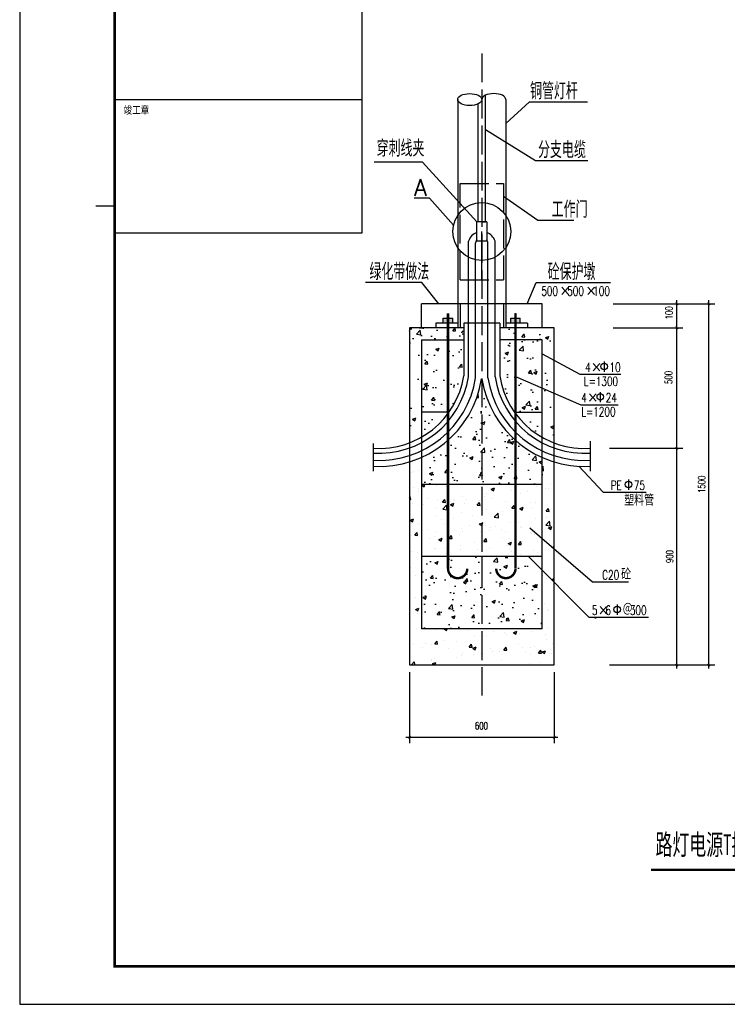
# Model space of a CAD drawing. Extents: x -345179 to -55199, y 109828 to 309166.
# Tile 12 of 30: x -230670 to -212067, y 260969 to 286877. Entities that reach past the tile are written whole.
import ezdxf
from ezdxf.enums import TextEntityAlignment as Align

# ---------------------------------------------------------------- set-up
doc = ezdxf.new("R2010")
doc.units = 0
doc.header["$LTSCALE"] = 1000
doc.header["$MEASUREMENT"] = 0
doc.linetypes.add('ACAD_ISO02W100', pattern=[15, 12, -3])
doc.linetypes.add('DASH', pattern=[0.35, 0.25, -0.1])
doc.layers.get('0').update_dxf_attribs({"color": 252})
doc.layers.get('Defpoints').update_dxf_attribs({"color": 252})
for name, color, linetype in [('00-Palm-填充', 252, 'Continuous'), ('pp-com', 7, 'Continuous'), ('TEL_DIM', 3, 'Continuous'), ('TEL_TEXT', 7, 'Continuous'), ('图框', 103, 'Continuous'), ('路灯', 7, 'Continuous')]:
    doc.layers.add(name, color=color, linetype=linetype)
doc.styles.add('_TCH_DIM', font='SIMPLEX', dxfattribs={"bigfont": 'GBCBIG'})
doc.styles.add('_TEL_DIM', font='SIMPLEX.shx', dxfattribs={"width": 0.6, "height": 3.5, "bigfont": 'HZTXT.shx'})
doc.styles.add('DIM_FONT', font='SIMPLEX', dxfattribs={"width": 0.7, "bigfont": 'GBCBIG'})
doc.styles.add('图框', font='txt', dxfattribs={"width": 0.8})
doc.dimstyles.new('DIMN10', dxfattribs={"dimscale": 0.1, "dimtxt": 300, "dimasz": 100, "dimexe": 250, "dimexo": 300, "dimgap": 150, "dimtad": 1, "dimdec": 0, "dimzin": 0, "dimdsep": 46, "dimtxsty": 'DIM_FONT', "dimblk": 'ARCHTICK', "dimcen": 0.09, "dimdle": 150, "dimclrt": 7, "dimazin": 2, "dimtfac": 1, "dimtdec": 0, "dimtix": 1, "dimtmove": 2, "dimatfit": 3, "dimldrblk": 'ARCHTICK', "dimfxl": 1, "dimtolj": 1, "dimtzin": 0, "dimarcsym": 0})
pattern_1 = [(50, (386470.08, 150720.15), (143.45204, -12.55043), [15, -165]), (355, (386470.08, 150720.15), (-27.75027, 150.43843), [12, -132]), (100.4514, (386482.04, 150719.11), (115.7019, 137.8879), [12.74804, -140.2284]), (46.1842, (386470.08, 150760.15), (213.4482, -33.1038), [22.5, -247.5]), (96.6356, (386487.87, 150757.4), (186.9325, 194.8236), [19.122, -210.3426]), (351.1842, (386470.08, 150760.15), (186.9324, 194.8237), [18, -198]), (21, (386490.08, 150750.15), (119.3814, -80.52378), [15, -165]), (326, (386490.08, 150750.15), (48.66307, 145.03), [12, -132]), (71.4514, (386500.03, 150743.44), (168.04453, 64.5061), [12.74804, -140.2284]), (37.5, (386470.08, 150720.155), (2.43197, 66.57877), [0, -130.4, 0, -134, 0, -132.5]), (7.5, (386470.08, 150720.155), (52.61391, 78.88234), [0, -76.4, 0, -127.4, 0, -50.5]), (327.5, (386425.48, 150720.155), (106.76449, -4.510974), [0, -50, 0, -156, 0, -207]), (317.5, (386405.48, 150720.155), (116.63723, 20.021), [0, -65, 0, -103.6, 0, -147])]

# ---------------------------------------------------------------- blocks, each defined once
blk = doc.blocks.new('_ArchTick')
at = {"color": 0, "linetype": 'ByBlock', "const_width": 0.4}
blk.add_lwpolyline([(-0.5, -0.5), (0.5, 0.5)], dxfattribs=at)
blk = doc.blocks.new('*D24')
at = {"layer": 'Defpoints', "color": 0, "ltscale": 10, "transparency": 16777216}
for p in [(419931.9, 174181.7), (420226.2, 174181.7), (419931.9, 173681.7)]:
    blk.add_point(p, dxfattribs=at)
at = {"layer": 'TEL_DIM', "color": 0, "lineweight": -2, "ltscale": 10, "transparency": 16777216}
for p, q in [((419961.9, 174181.7), (420251.2, 174181.7)), ((420226.2, 173666.7), (420226.2, 174196.7)), ((419961.9, 173681.7), (420251.2, 173681.7))]:
    blk.add_line(p, q, dxfattribs=at)
at = {"layer": 'TEL_DIM', "color": 0, "lineweight": -2, "ltscale": 10, "transparency": 16777216, "xscale": 10, "yscale": 10, "zscale": 10}
for p, rotation in [((420226.2, 174181.7), 90), ((420226.2, 173681.7), 270)]:
    blk.add_blockref('_ArchTick', p, dxfattribs=dict(at, rotation=rotation))
at = {"layer": 'TEL_DIM', "color": 7, "ltscale": 10, "transparency": 16777216, "insert": (420191.6, 173975.5), "char_height": 30, "attachment_point": 5, "rotation": 90, "style": 'DIM_FONT'}
blk.add_mtext('\\A1;500', dxfattribs=at)
blk = doc.blocks.new('*D25')
at = {"layer": 'Defpoints', "color": 0, "ltscale": 10, "transparency": 16777216}
for p in [(419931.7, 174281.7), (420226.2, 174281.7), (419931.7, 174181.7)]:
    blk.add_point(p, dxfattribs=at)
at = {"layer": 'TEL_DIM', "color": 0, "lineweight": -2, "ltscale": 10, "transparency": 16777216}
for p, q in [((420226.2, 174166.7), (420226.2, 174296.7)), ((419961.7, 174281.7), (420251.2, 174281.7)), ((419961.7, 174181.7), (420251.2, 174181.7))]:
    blk.add_line(p, q, dxfattribs=at)
at = {"layer": 'TEL_DIM', "color": 0, "lineweight": -2, "ltscale": 10, "transparency": 16777216, "xscale": 10, "yscale": 10, "zscale": 10}
for p, rotation in [((420226.2, 174281.7), 90), ((420226.2, 174181.7), 270)]:
    blk.add_blockref('_ArchTick', p, dxfattribs=dict(at, rotation=rotation))
at = {"layer": 'TEL_DIM', "color": 7, "ltscale": 10, "transparency": 16777216, "insert": (420193.3, 174244), "char_height": 30, "attachment_point": 5, "rotation": 90, "style": 'DIM_FONT'}
blk.add_mtext('\\A1;100', dxfattribs=at)
blk = doc.blocks.new('*D26')
at = {"layer": 'Defpoints', "color": 0, "ltscale": 10, "transparency": 16777216}
for p in [(420158.4, 174281.7), (420358.9, 174281.7), (420158.4, 172781.7)]:
    blk.add_point(p, dxfattribs=at)
at = {"layer": 'TEL_DIM', "color": 0, "lineweight": -2, "ltscale": 10, "transparency": 16777216}
for p, q in [((420358.9, 172766.7), (420358.9, 174296.7)), ((420188.4, 174281.7), (420383.9, 174281.7)), ((420188.4, 172781.7), (420383.9, 172781.7))]:
    blk.add_line(p, q, dxfattribs=at)
at = {"layer": 'TEL_DIM', "color": 0, "lineweight": -2, "ltscale": 10, "transparency": 16777216, "xscale": 10, "yscale": 10, "zscale": 10}
for p, rotation in [((420358.9, 174281.7), 90), ((420358.9, 172781.7), 270)]:
    blk.add_blockref('_ArchTick', p, dxfattribs=dict(at, rotation=rotation))
at = {"layer": 'TEL_DIM', "color": 7, "ltscale": 10, "transparency": 16777216, "insert": (420328.9, 173531.7), "char_height": 30, "attachment_point": 5, "rotation": 90, "style": 'DIM_FONT'}
blk.add_mtext('\\A1;1500', dxfattribs=at)
blk = doc.blocks.new('*D27')
at = {"layer": 'Defpoints', "color": 0, "ltscale": 10, "transparency": 16777216}
for p in [(419916.9, 173681.7), (420226.2, 173681.7), (419916.9, 172781.7)]:
    blk.add_point(p, dxfattribs=at)
at = {"layer": 'TEL_DIM', "color": 0, "lineweight": -2, "ltscale": 10, "transparency": 16777216}
for p, q in [((419946.9, 173681.7), (420251.2, 173681.7)), ((420226.2, 172766.7), (420226.2, 173696.7)), ((419946.9, 172781.7), (420251.2, 172781.7))]:
    blk.add_line(p, q, dxfattribs=at)
at = {"layer": 'TEL_DIM', "color": 0, "lineweight": -2, "ltscale": 10, "transparency": 16777216, "xscale": 10, "yscale": 10, "zscale": 10}
for p, rotation in [((420226.2, 173681.7), 90), ((420226.2, 172781.7), 270)]:
    blk.add_blockref('_ArchTick', p, dxfattribs=dict(at, rotation=rotation))
at = {"layer": 'TEL_DIM', "color": 7, "ltscale": 10, "transparency": 16777216, "insert": (420196.2, 173231.7), "char_height": 30, "attachment_point": 5, "rotation": 90, "style": 'DIM_FONT'}
blk.add_mtext('\\A1;900', dxfattribs=at)
blk = doc.blocks.new('*D28')
at = {"layer": 'Defpoints', "color": 0, "ltscale": 10, "transparency": 16777216}
for p in [(419116.4, 172781.7), (419716.4, 172781.7), (419716.4, 172481.8)]:
    blk.add_point(p, dxfattribs=at)
at = {"layer": 'TEL_DIM', "color": 0, "lineweight": -2, "ltscale": 10, "transparency": 16777216}
for p, q in [((419116.4, 172751.7), (419116.4, 172456.8)), ((419716.4, 172751.7), (419716.4, 172456.8)), ((419101.4, 172481.8), (419731.4, 172481.8))]:
    blk.add_line(p, q, dxfattribs=at)
at = {"layer": 'TEL_DIM', "color": 0, "lineweight": -2, "ltscale": 10, "transparency": 16777216, "xscale": 10, "yscale": 10, "zscale": 10, "rotation": 180}
blk.add_blockref('_ArchTick', (419116.4, 172481.8), dxfattribs=at)
at = {"layer": 'TEL_DIM', "color": 0, "lineweight": -2, "ltscale": 10, "transparency": 16777216, "xscale": 10, "yscale": 10, "zscale": 10}
blk.add_blockref('_ArchTick', (419716.4, 172481.8), dxfattribs=at)
at = {"layer": 'TEL_DIM', "color": 7, "ltscale": 10, "transparency": 16777216, "insert": (419414.9, 172528.9), "char_height": 30, "attachment_point": 5, "style": 'DIM_FONT'}
blk.add_mtext('\\A1;600', dxfattribs=at)
blk = doc.blocks.new('ZJQY-A2')
at = {"layer": '图框'}
for p, q in [((2500, 41000), (2500, 1000)), ((2500, 21000), (2000, 21000)), ((2500, 1000), (58400, 1000))]:
    blk.add_line(p, q, dxfattribs=at)
at = {"layer": '图框', "flags": 128}
blk.add_lwpolyline([(0, 0), (59400, 0), (59400, 42000), (0, 42000), (0, 0)], dxfattribs=at)
at = {"layer": '图框', "const_width": 70}
blk.add_lwpolyline([(58400, 41000), (2500, 41000), (2500, 1000), (58400, 1000)], close=True, dxfattribs=at)
at = {"layer": '图框'}
for points in [[(2500, 20300), (9000, 20300), (9000, 41000)], [(9000, 23800), (2500, 23800)]]:
    blk.add_lwpolyline(points, dxfattribs=at)
at = {"layer": '图框', "style": '图框', "width": 0.8}
blk.add_text('竣工章', height=200, dxfattribs=at).set_placement((3069, 23537), align=Align.MIDDLE)
for tag, p in [('项目负责', (5500, 39800)), ('专业负责', (5500, 39000)), ('设计', (5500, 38200))]:
    blk.add_attdef(tag, text='', height=250, dxfattribs=at).set_placement(p, align=Align.MIDDLE)
for tag, p, height in [('合作单位_001', (53809, 16006), 260), ('建设单位_001', (53809, 13737), 260), ('工程名称_001', (53816, 12136), 260), ('图名_001', (54824, 3959), 250)]:
    blk.add_attdef(tag, p, '', height=height, dxfattribs=at)
blk.add_attdef('子项名称', text='', height=260, dxfattribs=at).set_placement((55822, 11529), align=Align.MIDDLE_CENTER)
at = {"layer": '图框', "style": '图框'}
for tag, p in [('审定', (54563, 10222)), ('审核', (54563, 9421)), ('项目负责', (54563, 8621)), ('专业负责', (54563, 7820)), ('校对', (54563, 7019)), ('设计', (54563, 6219)), ('制图', (54563, 5418)), ('图号', (53622, 2805)), ('版本号', (57401, 2827)), ('日期', (53626, 2120)), ('工程编号', (57401, 2139))]:
    blk.add_attdef(tag, text='', height=250, dxfattribs=at).set_placement(p, align=Align.MIDDLE_CENTER)
blk = doc.blocks.new('121212')
at = {"layer": '00-Palm-填充', "linetype": 'ACAD_ISO02W100'}
h = blk.add_hatch(color=0, dxfattribs=at)
h.paths.add_polyline_path([(419256.4, 174201.7), (419276.4, 174201.7), (419276.4, 174221.8), (419256.4, 174221.8)])
h.paths.add_polyline_path([(419296.4, 174221.8), (419276.4, 174221.8), (419276.4, 174201.7), (419296.4, 174201.7)])
h.paths.add_polyline_path([(419536.4, 174201.7), (419556.4, 174201.7), (419556.4, 174222), (419536.4, 174222)])
h.paths.add_polyline_path([(419576.4, 174222), (419556.4, 174222), (419556.4, 174201.7), (419576.4, 174201.7)])
at = {"layer": '00-Palm-填充'}
h = blk.add_hatch(dxfattribs=at)
h.set_pattern_fill('AN33C', color=256, scale=200, style=0)
h.set_pattern_definition(pattern_1)
h.paths.add_polyline_path([(419166.4, 174131.7), (419276.4, 174131.7), (419276.4, 174181.7), (419116.4, 174181.7), (419116.4, 173704, 0.038956), (419166.4, 173727.6)])
h.paths.add_polyline_path([(419666.4, 173731.7), (419666.4, 173727.4, 0.03901), (419716.4, 173703.9), (419716.4, 173910.3), (419666.4, 173931.8)])
h.paths.add_polyline_path([(419666.4, 173931.8), (419716.4, 173910.3), (419716.4, 174046.7), (419666.5, 174073.7, -0.275147), (419666.4, 174073.6)])
h.paths.add_polyline_path([(419666.4, 174074, -0.568447), (419666.5, 174073.7), (419716.4, 174046.7), (419716.4, 174181.7), (419556.4, 174181.7), (419556.4, 174131.7), (419666.4, 174131.7)])
h.paths.add_polyline_path([(419556.4, 174131.7), (419556.4, 174181.7), (419491.4, 174181.7), (419491.4, 174131.7)])
h.paths.add_polyline_path([(419276.4, 174131.7), (419341.4, 174131.7), (419341.4, 174181.7), (419276.4, 174181.7)])
h.paths.add_polyline_path([(419341.4, 174131.7), (419276.4, 174131.7), (419276.4, 173831.7), (419280.8, 173831.7, 0.115329), (419341.4, 173981.7)])
h.paths.add_polyline_path([(419276.4, 174131.7), (419166.4, 174131.7), (419166.4, 173831.7), (419276.4, 173831.7)], flags=16)
h.paths.add_polyline_path([(419491.4, 173981.7, 0.11548), (419551.7, 173831.7), (419556.4, 173831.7), (419556.4, 173979.3, -0.79143), (419556, 173979.3, -0.102147), (419556, 173979.4, -0.637728), (419556.4, 173979.4), (419556.4, 174131.7), (419491.4, 174131.7)])
h.paths.add_polyline_path([(419556.4, 173979.4, -0.221204), (419556.4, 173979.3), (419666.4, 173931.8), (419666.4, 174073.6, -0.000001), (419666.4, 174073.6, -0.791416), (419666.3, 174074, -0.116434), (419666.4, 174074), (419666.4, 174131.7), (419556.4, 174131.7)])
h.paths.add_polyline_path([(419556.4, 173831.7), (419666.4, 173831.7), (419666.4, 173931.8), (419556.4, 173979.3, -0.014111), (419556.4, 173979.3)])
h = blk.add_hatch(dxfattribs=at)
h.set_pattern_fill('AN33C', color=256, scale=200, style=0)
h.set_pattern_definition(pattern_1)
h.paths.add_polyline_path([(419415.5, 173970.2, -0.174096), (419276.4, 173714.8), (419276.4, 173531.7), (419416.4, 173531.7)])
h.paths.add_polyline_path([(419416.4, 173531.7), (419556.4, 173531.7), (419556.4, 173714.5, -0.174594), (419417.2, 173970.3)])
at = {"layer": '00-Palm-填充', "linetype": 'ACAD_ISO02W100'}
h = blk.add_hatch(dxfattribs=at)
h.set_pattern_fill('AN33C', color=256, scale=200, style=0)
h.set_pattern_definition(pattern_1)
h.paths.add_polyline_path([(419166.4, 173831.7), (419166.4, 173727.6, 0.104753), (419276.4, 173825.5), (419276.4, 173831.7)])
h.paths.add_polyline_path([(419556.4, 173831.7), (419556.4, 173825.2, 0.104902), (419666.4, 173727.4), (419666.4, 173731.7), (419666.4, 173831.7)])
at = {"layer": '00-Palm-填充'}
h = blk.add_hatch(dxfattribs=at)
h.set_pattern_fill('AN33C', color=256, scale=200, style=0)
h.set_pattern_definition(pattern_1)
h.paths.add_polyline_path([(419276.4, 173714.8, -0.076575), (419166.4, 173643.6), (419166.4, 173531.7), (419276.4, 173531.7)])
h.paths.add_polyline_path([(419556.4, 173531.7), (419666.4, 173531.7), (419666.4, 173643.4, -0.076661), (419556.4, 173714.5)])
at = {"layer": '00-Palm-填充', "linetype": 'ACAD_ISO02W100'}
h = blk.add_hatch(dxfattribs=at)
h.set_pattern_fill('AN33C', color=256, scale=200, style=0)
h.set_pattern_definition(pattern_1)
h.paths.add_polyline_path([(419416.4, 173231.7), (419166.4, 173231.7), (419166.4, 172931.7), (419416.4, 172931.7)])
at = {"layer": '00-Palm-填充'}
h = blk.add_hatch(dxfattribs=at)
h.set_pattern_fill('AN33C', color=256, scale=200, style=0)
h.set_pattern_definition(pattern_1)
h.paths.add_polyline_path([(419666.4, 172931.7), (419666.4, 173175.4), (419610.3, 173231.7), (419416.4, 173231.7), (419416.4, 173137.3), (419416.4, 172931.7)])
at = {"layer": '00-Palm-填充', "linetype": 'ACAD_ISO02W100'}
h = blk.add_hatch(dxfattribs=at)
h.set_pattern_fill('AN33C', color=0, scale=100, style=0)
h.set_pattern_definition([(50, (386470.08, 150720.155), (71.72602, -6.27521), [7.5, -82.5]), (355, (386470.08, 150720.155), (-13.87513, 75.21921), [6, -66]), (100.4514, (386476.06, 150719.63), (57.85094, 68.94395), [6.37402, -70.11421]), (46.1842, (386470.08, 150740.155), (106.7241, -16.5519), [11.25, -123.75]), (96.6356, (386478.98, 150738.78), (93.46627, 97.4118), [9.56103, -105.1713]), (351.1842, (386470.08, 150740.15), (93.4662, 97.41186), [9, -99]), (21, (386480.08, 150735.155), (59.690705, -40.26189), [7.5, -82.5]), (326, (386480.08, 150735.155), (24.33153, 72.515), [6, -66]), (71.4514, (386485.056, 150731.8), (84.02226, 32.25305), [6.37402, -70.11421]), (37.5, (386470.082, 150720.155), (1.215986, 33.289385), [0, -65.2, 0, -67, 0, -66.25]), (7.5, (386470.08, 150720.155), (26.306954, 39.44117), [0, -38.2, 0, -63.7, 0, -25.25]), (327.5, (386447.782, 150720.155), (53.382244, -2.255487), [0, -25, 0, -78, 0, -103.5]), (317.5, (386437.78, 150720.155), (58.318617, 10.0105), [0, -32.5, 0, -51.8, 0, -73.5])])
h.paths.add_polyline_path([(419881, 172976.4), (419897.5, 172976.4), (419897.5, 173001.9), (419881, 173001.9)])
at = {"layer": '00-Palm-填充', "color": 0, "linetype": 'ACAD_ISO02W100', "ltscale": 0.01}
for p, q in [((419416.4, 175321.7), (419416.4, 172654.3)), ((419326.4, 174381.7), (419326.4, 174781.7)), ((419326.4, 174781.7), (419506.4, 174781.7)), ((419506.4, 174781.7), (419506.4, 174381.7))]:
    blk.add_line(p, q, dxfattribs=at)
at = {"layer": '00-Palm-填充', "color": 0}
for p, q in [((419316.4, 175129.7), (419316.4, 174181.7)), ((419516.4, 175129.7), (419516.4, 174181.7)), ((419166.4, 174181.7), (419166.4, 174281.7)), ((419416.4, 174281.7), (419166.4, 174281.7)), ((419666.4, 174281.7), (419416.4, 174281.7)), ((419666.4, 174181.7), (419666.4, 174281.7)), ((419116.4, 174181.7), (419116.4, 172781.7)), ((419341.4, 174181.7), (419116.4, 174181.7)), ((419491.4, 174201.7), (419341.4, 174201.7)), ((419716.4, 173681.7), (419716.4, 174181.7)), ((419166.4, 174131.7), (419166.4, 172931.7)), ((419666.4, 174131.7), (419491.4, 174131.7)), ((419666.4, 173731.7), (419666.4, 174131.7)), ((418966.2, 173701.3), (418966.2, 173587)), ((419610.3, 173231.7), (419861.4, 172979.7)), ((419861.4, 172979.7), (420108.3, 172979.7))]:
    blk.add_line(p, q, dxfattribs=at)
at = {"layer": '00-Palm-填充', "color": 0, "ltscale": 0.01}
for p, q in [((419401.4, 174621.7), (419401.4, 175111.8)), ((419431.4, 174621.7), (419431.4, 175147.5)), ((419395.7, 174541.7), (419395.7, 174621.7)), ((419437, 174621.7), (419395.7, 174621.7)), ((419416.4, 174621.7), (419401.4, 174621.7)), ((419416.4, 174621.7), (419401.4, 174621.7)), ((419416.4, 174621.7), (419431.4, 174621.7)), ((419437, 174621.7), (419437, 174541.7)), ((419416.4, 174381.7), (419416.4, 174581.7)), ((419361.1, 173978.6), (419361.1, 174541.7)), ((419437, 174541.7), (419395.7, 174541.7)), ((419471.6, 173978.7), (419471.6, 174541.7)), ((419390.8, 173974), (419390.8, 174534.3)), ((419441.9, 173974.1), (419441.9, 174534.3))]:
    blk.add_line(p, q, dxfattribs=at)
at = {"layer": '00-Palm-填充', "linetype": 'ACAD_ISO02W100', "ltscale": 0.01}
blk.add_line((419326.4, 174381.7), (419506.4, 174381.7), dxfattribs=at)
at = {"layer": '00-Palm-填充'}
for p, q in [((419326.4, 174281.7), (419326.4, 174181.7)), ((419506.4, 174281.7), (419506.4, 174181.7)), ((419341.4, 174201.7), (419341.4, 173981.7)), ((419491.4, 174131.7), (419491.4, 173981.7)), ((419280.8, 173831.7), (419166.4, 173831.7)), ((419551.7, 173831.7), (419666.4, 173831.7))]:
    blk.add_line(p, q, dxfattribs=at)
at = {"layer": '00-Palm-填充', "linetype": 'ACAD_ISO02W100'}
for p, q in [((419256.4, 174201.7), (419256.4, 174221.8)), ((419256.4, 174221.8), (419296.4, 174221.8)), ((419276.4, 174201.7), (419276.4, 174241.8)), ((419296.4, 174201.7), (419296.4, 174221.8)), ((419536.4, 174201.7), (419536.4, 174222)), ((419536.4, 174222), (419576.4, 174222)), ((419556.4, 174201.7), (419556.4, 174242)), ((419226.4, 174201.7), (419226.4, 174181.7)), ((419666.4, 172931.7), (419666.4, 173731.7)), ((419716.4, 172781.7), (419716.4, 173681.7)), ((419416.4, 173231.7), (419416.4, 173137.3)), ((419666.4, 172931.7), (419166.4, 172931.7))]:
    blk.add_line(p, q, dxfattribs=at)
at = {"layer": '00-Palm-填充', "color": 0, "linetype": 'ACAD_ISO02W100'}
for p, q in [((419576.4, 174201.7), (419576.4, 174222)), ((419316.4, 174201.7), (419226.4, 174201.7)), ((419491.4, 174201.7), (419491.4, 173981.7)), ((419716.4, 174181.7), (419491.4, 174181.7)), ((419606.4, 174201.7), (419516.4, 174201.7)), ((419606.4, 174201.7), (419606.4, 174181.7)), ((419166.4, 174131.7), (419341.4, 174131.7)), ((419341.4, 174131.7), (419341.4, 173981.7)), ((419866.1, 173711.3), (419866.1, 173586.8)), ((419125.9, 173579.5), (419125.9, 173579.5)), ((419135.1, 173584.7), (419135.1, 173584.7)), ((419155.9, 173587.9), (419155.9, 173587.9)), ((419120.5, 173185.2), (419120.5, 173185.2)), ((419142.4, 173154.4), (419142.4, 173154.4)), ((419165.8, 173169.5), (419166.4, 173170.2)), ((419165.8, 173169.5), (419166.4, 173169.4)), ((419669.7, 173151.8), (419669.7, 173151.8)), ((419117.4, 173140.4), (419117.4, 173140.4)), ((419118.1, 173118.6), (419118.1, 173118.6)), ((419686, 173141.2), (419686, 173141.2)), ((419165.5, 173085.4), (419165.5, 173085.4))]:
    blk.add_line(p, q, dxfattribs=at)
at = {"layer": '00-Palm-填充', "color": 8, "linetype": 'ACAD_ISO02W100'}
for p, q in [((419666.4, 173601.9), (419670.8, 173606.6)), ((419673.1, 173587.6), (419670.8, 173606.6)), ((419666.4, 173588.6), (419673, 173587.6)), ((419668.3, 173569.5), (419666.4, 173580)), ((419666.4, 173569.7), (419668.3, 173569.5)), ((419132.7, 173518.1), (419132.7, 173518.1)), ((419153.3, 173515.6), (419153.3, 173515.6)), ((419167.4, 173528.2), (419176.7, 173531.7)), ((419167.4, 173528.2), (419177.3, 173521.4)), ((419177.4, 173521.4), (419180.8, 173531.7)), ((419229.1, 173525.5), (419229.1, 173525.5)), ((419233.7, 173530.9), (419233.7, 173530.9)), ((419268.6, 173523.7), (419268.6, 173523.7)), ((419454.8, 173512.1), (419468.8, 173517.5)), ((419464.8, 173505.4), (419468.8, 173517.5)), ((419642.7, 173521.2), (419642.7, 173521.2)), ((419694.9, 173513.8), (419694.9, 173513.8)), ((419701.9, 173530), (419701.9, 173530)), ((419116.4, 173477.6), (419119.9, 173481.8)), ((419122.2, 173469.3), (419119.9, 173481.8)), ((419151.9, 173503.7), (419151.9, 173503.7)), ((419192.9, 173473.3), (419192.9, 173473.3)), ((419335.2, 173479.3), (419335.2, 173479.3)), ((419428.6, 173479.9), (419428.6, 173479.9)), ((419437.8, 173493.4), (419437.8, 173493.4)), ((419454.8, 173512.1), (419464.8, 173505.4)), ((419461.6, 173473.7), (419461.6, 173473.7)), ((419538.9, 173506.2), (419538.9, 173506.2)), ((419554.9, 173496.5), (419554.9, 173496.5)), ((419578.2, 173493.8), (419578.2, 173493.8)), ((419604.9, 173503.1), (419604.9, 173503.1)), ((419680.7, 173513), (419680.7, 173513)), ((419116.4, 173469.8), (419122.2, 173469.3)), ((419130.3, 173451.5), (419130.3, 173451.5)), ((419176.4, 173446.7), (419176.4, 173446.7)), ((419228.3, 173433.7), (419228.3, 173433.7)), ((419231.3, 173464.3), (419231.3, 173464.3)), ((419253.7, 173457.8), (419263.4, 173469.3)), ((419253.7, 173457.8), (419265.7, 173456.7)), ((419254.9, 173428.6), (419270.4, 173444.9)), ((419265.7, 173456.7), (419263.4, 173469.3)), ((419272.7, 173425.8), (419270.5, 173444.8)), ((419286.8, 173447.6), (419300.8, 173453)), ((419286.8, 173447.6), (419296.7, 173440.9)), ((419296.7, 173440.9), (419300.8, 173453)), ((419299.7, 173468.8), (419299.7, 173468.8)), ((419302.8, 173463.3), (419302.8, 173463.3)), ((419345, 173453.7), (419345, 173453.7)), ((419352.8, 173469.9), (419352.8, 173469.9)), ((419397.2, 173445.2), (419406.8, 173456.7)), ((419397.2, 173445.2), (419409.1, 173444.2)), ((419406.4, 173464.3), (419406.4, 173464.3)), ((419409.1, 173444.2), (419406.8, 173456.7)), ((419513.2, 173459.8), (419513.2, 173459.8)), ((419536.4, 173439.6), (419536.4, 173439.6)), ((419540.6, 173432.7), (419550.3, 173444.2)), ((419540.6, 173432.7), (419552.6, 173431.6)), ((419552.6, 173431.6), (419550.3, 173444.2)), ((419574.2, 173431.6), (419588.2, 173437)), ((419584.2, 173424.9), (419588.2, 173437)), ((419620, 173455.2), (419620, 173455.2)), ((419628.1, 173434.2), (419628.1, 173434.2)), ((419640.3, 173454.6), (419640.3, 173454.6)), ((419228.8, 173397.8), (419228.8, 173397.8)), ((419254.9, 173428.6), (419272.7, 173425.9)), ((419332.7, 173412.8), (419332.7, 173412.8)), ((419376, 173401), (419376, 173401)), ((419435.4, 173426.8), (419435.4, 173426.8)), ((419468.3, 173395.5), (419483.9, 173411.8)), ((419468.3, 173395.5), (419486.1, 173392.8)), ((419486.1, 173392.7), (419483.9, 173411.7)), ((419502.3, 173417.6), (419502.3, 173417.6)), ((419552.3, 173424.2), (419552.3, 173424.2)), ((419574.2, 173431.6), (419584.2, 173424.9)), ((419684.1, 173420.1), (419693.7, 173431.6)), ((419684.1, 173420.1), (419696, 173419.1)), ((419686.6, 173394.4), (419686.6, 173394.4)), ((419696, 173419.1), (419693.7, 173431.6)), ((419118.7, 173383.1), (419132.7, 173388.5)), ((419118.7, 173383.1), (419128.7, 173376.4)), ((419123.8, 173367.8), (419123.8, 173367.8)), ((419127.8, 173385), (419127.8, 173385)), ((419128.7, 173376.4), (419132.8, 173388.5)), ((419154, 173371.1), (419154, 173371.1)), ((419250.1, 173384.4), (419250.1, 173384.4)), ((419260.7, 173366.6), (419260.7, 173366.6)), ((419300.2, 173391), (419300.2, 173391)), ((419367.5, 173362.1), (419367.5, 173362.1)), ((419406.2, 173367.1), (419416.4, 173371)), ((419406.2, 173367.1), (419416.1, 173360.4)), ((419416.1, 173360.4), (419416.4, 173361.1)), ((419416.4, 173371), (419420.2, 173372.5)), ((419416.4, 173361.1), (419420.2, 173372.5)), ((419433, 173360.3), (419433, 173360.3)), ((419453.3, 173354.4), (419453.3, 173354.4)), ((419474.3, 173357.6), (419474.3, 173357.6)), ((419534, 173373.1), (419534, 173373.1)), ((419570, 173374.4), (419570, 173374.4)), ((419575.5, 173355.3), (419575.5, 173355.3)), ((419581, 173353), (419581, 173353)), ((419637.9, 173388.1), (419637.9, 173388.1)), ((419681.8, 173362.4), (419697.3, 173378.7)), ((419681.8, 173362.4), (419699.6, 173359.7)), ((419693.6, 173351.1), (419707.6, 173356.5)), ((419693.6, 173351.1), (419703.5, 173344.4)), ((419699.6, 173359.6), (419697.4, 173378.6)), ((419701.8, 173371.9), (419701.8, 173371.9)), ((419703.6, 173344.3), (419707.6, 173356.4)), ((419125.4, 173318.4), (419125.4, 173318.4)), ((419138, 173319.9), (419147.7, 173331.4)), ((419138, 173319.9), (419150, 173318.9)), ((419150, 173318.8), (419147.7, 173331.4)), ((419196.1, 173344.2), (419196.1, 173344.2)), ((419220.1, 173314.4), (419220.1, 173314.4)), ((419226.4, 173331.2), (419226.4, 173331.2)), ((419247.6, 173312.1), (419247.6, 173312.1)), ((419281.5, 173307.4), (419291.1, 173318.8)), ((419293.4, 173306.3), (419291.1, 173318.8)), ((419302.9, 173339.7), (419302.9, 173339.7)), ((419323.3, 173322.1), (419323.3, 173322.1)), ((419330.3, 173346.2), (419330.3, 173346.2)), ((419336.7, 173334.4), (419336.7, 173334.4)), ((419409.7, 173335.2), (419409.7, 173335.2)), ((419449.7, 173338.7), (419449.7, 173338.7)), ((419499.7, 173345.3), (419499.7, 173345.3)), ((419501.3, 173310.5), (419501.3, 173310.5)), ((419516.4, 173330.7), (419516.4, 173330.7)), ((419617.9, 173330.5), (419617.9, 173330.5)), ((419623.2, 173326.2), (419623.2, 173326.2)), ((419635.4, 173321.5), (419635.4, 173321.5)), ((419687.8, 173348.5), (419687.8, 173348.5)), ((419197.5, 173305.5), (419197.5, 173305.5)), ((419238.1, 173302.6), (419252.1, 173308)), ((419238.1, 173302.6), (419248.1, 173295.9)), ((419248.1, 173295.9), (419252.1, 173307.9)), ((419268, 173270.4), (419268, 173270.4)), ((419281.5, 173307.4), (419293.4, 173306.3)), ((419327.9, 173279.6), (419327.9, 173279.6)), ((419384.6, 173290.5), (419384.6, 173290.5)), ((419424.9, 173294.8), (419434.6, 173306.3)), ((419424.9, 173294.8), (419436.9, 173293.8)), ((419430.5, 173293.7), (419430.5, 173293.7)), ((419436.9, 173293.7), (419434.6, 173306.3)), ((419522.9, 173276.4), (419522.9, 173276.4)), ((419525.5, 173286.6), (419539.5, 173292)), ((419525.5, 173286.6), (419535.5, 173279.9)), ((419531.6, 173306.5), (419531.6, 173306.5)), ((419535.5, 173279.8), (419539.6, 173291.9)), ((419568.4, 173282.3), (419578, 173293.7)), ((419568.4, 173282.3), (419580.3, 173281.2)), ((419580.3, 173281.2), (419578, 173293.7)), ((419649.2, 173293), (419649.2, 173293)), ((419699.2, 173299.6), (419699.2, 173299.6)), ((419711.8, 173269.7), (419716.4, 173275.1)), ((419711.8, 173269.7), (419716.4, 173269.3)), ((419123, 173251.8), (419123, 173251.8)), ((419151.3, 173250.4), (419151.3, 173250.4)), ((419666.4, 173231.7), (419166.4, 173231.7)), ((419195, 173233.2), (419195, 173233.2)), ((419220.9, 173264.9), (419220.9, 173264.9)), ((419224, 173264.6), (419224, 173264.6)), ((419270.7, 173243.2), (419270.7, 173243.2)), ((419327.7, 173260.4), (419327.7, 173260.4)), ((419397, 173259.8), (419397, 173259.8)), ((419434.5, 173255.9), (419434.5, 173255.9)), ((419447.1, 173266.4), (419447.1, 173266.4)), ((419529.1, 173239.9), (419529.1, 173239.9)), ((419541.2, 173251.4), (419541.2, 173251.4)), ((419577.6, 173240.5), (419577.6, 173240.5)), ((419633, 173254.9), (419633, 173254.9)), ((419648, 173246.9), (419648, 173246.9)), ((419694.3, 173260.5), (419694.3, 173260.5)), ((419144.9, 173226.6), (419144.9, 173226.6)), ((419708.3, 173134.5), (419716.4, 173142.9)), ((419708.3, 173134.5), (419716.4, 173133.2)), ((419715.8, 173140.2), (419715.8, 173140.2)), ((419142.2, 173061.1), (419142.2, 173061.1)), ((419676, 173038.5), (419676, 173038.5)), ((419140.8, 173012.5), (419154.8, 173017.9)), ((419140.8, 173012.5), (419150.7, 173005.8)), ((419150.8, 173005.8), (419154.8, 173017.9)), ((419150.8, 172997.2), (419150.8, 172997.2)), ((419690.8, 173010.7), (419690.8, 173010.7)), ((419693.7, 173007.3), (419693.7, 173007.3)), ((419715.6, 172980.5), (419716.4, 172980.8)), ((419715.6, 172980.5), (419716.4, 172980)), ((419145.4, 172932), (419145.4, 172932)), ((419211.8, 172931.7), (419211.8, 172931.7)), ((419227.1, 172927.2), (419227.1, 172927.2)), ((419252.2, 172927.5), (419252.2, 172927.5)), ((419260.6, 172931.7), (419270.1, 172925.3)), ((419270.1, 172925.3), (419272.3, 172931.7)), ((419358.9, 172923), (419358.9, 172923)), ((419436.2, 172905.2), (419436.2, 172905.2)), ((419465.7, 172918.5), (419465.7, 172918.5)), ((419511.9, 172915.2), (419511.9, 172915.2)), ((419517, 172907), (419517, 172907)), ((419547.6, 172916), (419561.6, 172921.4)), ((419547.6, 172916), (419557.5, 172909.3)), ((419557.6, 172909.3), (419561.6, 172921.3)), ((419572.5, 172913.9), (419572.5, 172913.9)), ((419620.8, 172922), (419620.8, 172922)), ((419679.2, 172909.4), (419679.2, 172909.4)), ((419688.3, 172938.4), (419688.3, 172938.4)), ((419134, 172865.4), (419134, 172865.4)), ((419184, 172872), (419184, 172872)), ((419209.4, 172865.1), (419209.4, 172865.1)), ((419221.3, 172868.6), (419230.9, 172880.1)), ((419221.3, 172868.6), (419233.2, 172867.5)), ((419233.2, 172867.5), (419230.9, 172880.1)), ((419259.8, 172882), (419259.8, 172882)), ((419313.3, 172880.1), (419313.3, 172880.1)), ((419364.7, 172856), (419374.4, 172867.5)), ((419376.7, 172855), (419374.4, 172867.5)), ((419386.1, 172898.6), (419386.1, 172898.6)), ((419416, 172894.2), (419416, 172894.2)), ((419568.8, 172867.9), (419568.8, 172867.9)), ((419635.7, 172859.5), (419635.7, 172859.5)), ((419685.4, 172887.9), (419685.4, 172887.9)), ((419711.4, 172869.5), (419711.4, 172869.5)), ((419170.2, 172852.7), (419170.2, 172852.7)), ((419277, 172848.2), (419277, 172848.2)), ((419333.5, 172819.7), (419333.5, 172819.7)), ((419335.5, 172827.9), (419335.5, 172827.9)), ((419364.7, 172856), (419376.7, 172855)), ((419379.6, 172851.5), (419393.6, 172856.9)), ((419379.6, 172851.5), (419389.5, 172844.8)), ((419383.5, 172826.3), (419383.5, 172826.3)), ((419383.8, 172843.7), (419383.8, 172843.7)), ((419389.5, 172844.8), (419393.6, 172856.8)), ((419413.5, 172827.6), (419413.5, 172827.6)), ((419452.2, 172847.9), (419452.2, 172847.9)), ((419459.3, 172836.3), (419459.3, 172836.3)), ((419490.5, 172839.1), (419490.5, 172839.1)), ((419508.2, 172843.5), (419517.8, 172855)), ((419508.2, 172843.5), (419520.1, 172842.4)), ((419514.5, 172840.4), (419514.5, 172840.4)), ((419520.1, 172842.4), (419517.8, 172855)), ((419585.6, 172852.9), (419585.6, 172852.9)), ((419597.3, 172834.6), (419597.3, 172834.6)), ((419616.7, 172824), (419616.7, 172824)), ((419618.4, 172855.4), (419618.4, 172855.4)), ((419651.6, 172830.9), (419661.3, 172842.4)), ((419651.6, 172830.9), (419663.6, 172829.9)), ((419663.6, 172829.9), (419661.3, 172842.4)), ((419667, 172835.5), (419681, 172840.8)), ((419667, 172835.5), (419676.9, 172828.8)), ((419676.9, 172828.7), (419681, 172840.8)), ((419704, 172830.1), (419704, 172830.1)), ((419124.6, 172781.7), (419136.5, 172794.2)), ((419131.4, 172793.1), (419131.4, 172793.1)), ((419138, 172781.7), (419136.6, 172794.2)), ((419207, 172798.5), (419207, 172798.5)), ((419207.2, 172803.1), (419207.2, 172803.1)), ((419211.5, 172787), (419225.5, 172792.4)), ((419211.5, 172787), (419219.3, 172781.7)), ((419218.9, 172807.8), (419218.9, 172807.8)), ((419222, 172781.7), (419225.5, 172792.3)), ((419310.8, 172813.5), (419310.8, 172813.5)), ((419383.4, 172783.9), (419383.4, 172783.9)), ((419500.1, 172804), (419500.1, 172804)), ((419616, 172788.8), (419616, 172788.8)), ((419658.8, 172790.6), (419658.8, 172790.6))]:
    blk.add_line(p, q, dxfattribs=at)
at = {"layer": '00-Palm-填充', "color": 8}
for p, q in [((419666.4, 173531.7), (419166.4, 173531.7)), ((419116.4, 172781.7), (419716.4, 172781.7))]:
    blk.add_line(p, q, dxfattribs=at)
at = {"layer": '00-Palm-填充', "color": 0, "linetype": 'ACAD_ISO02W100', "const_width": 10}
for points in [[(419276.4, 174241.8), (419276.4, 173182.1, 1), (419356.4, 173182.1)], [(419476.4, 173182.1, 1), (419556.4, 173182.1)]]:
    blk.add_lwpolyline(points, format="xyb", dxfattribs=at)
at = {"layer": '00-Palm-填充', "color": 0, "const_width": 10}
blk.add_lwpolyline([(419556.4, 174242), (419556.4, 173182.3)], dxfattribs=at)
at = {"layer": '00-Palm-填充', "color": 0, "ltscale": 0.01}
blk.add_circle((419416.4, 174581.7), 120, dxfattribs=at)
for centre, radius, start, end in [((419416.4, 174523.6), 58.1, 110.8044, 161.8232), ((419416.4, 174523.6), 58.1, 89.9977, 90.0023), ((419416.4, 174523.6), 58.1, 18.1768, 69.2044), ((419416.4, 174531.9), 25.7, 143.4396, 174.54), ((419416.4, 174531.9), 25.7, 5.46, 36.5648)]:
    blk.add_arc(centre, radius, start, end, dxfattribs=at)
at = {"layer": '00-Palm-填充', "color": 0}
for centre, radius, start, end in [((418990.3, 174036.2), 375.3, 266.1236, 351.1773), ((418990.3, 174036.2), 355.3, 266.1236, 351.1773), ((418990.3, 174036.2), 430.3, 266.8, 351.1773), ((418990.3, 174036.2), 405.3, 266.8, 351.1773), ((419841.9, 174035.6), 429.7, 188.7334, 273.2205), ((419841.9, 174035.6), 404.7, 188.7334, 273.2205), ((419841.9, 174035.6), 374.7, 188.7334, 273.9025), ((419841.9, 174035.6), 354.7, 188.7334, 273.9025)]:
    blk.add_arc(centre, radius, start, end, dxfattribs=at)
blk.add_ellipse((419366.4, 175129.7), major_axis=(50, 0), ratio=0.500118, dxfattribs=at)
blk.add_ellipse((419466.4, 175129.7), major_axis=(-50, 0), ratio=0.5, start_param=3.141593, end_param=6.283185, dxfattribs=at)
at = {"layer": 'TEL_TEXT', "color": 7}
for p, q in [((419516.4, 175030.9), (419615.1, 175120.6)), ((419615.1, 175120.6), (419855.5, 175120.6)), ((419431.4, 175005.6), (419638.8, 174876.5)), ((419170.8, 174870), (418970.5, 174870)), ((419638.8, 174876.5), (419856.7, 174876.5)), ((419199.1, 174720.1), (419135.8, 174720.1)), ((419299.4, 174608.6), (419199.1, 174720.1)), ((419506.4, 174728.5), (419649.3, 174628.8)), ((419649.3, 174628.8), (419798.5, 174628.8)), ((419167.2, 174370.3), (418934.1, 174370.3)), ((419237.8, 174281.7), (419167.2, 174370.3)), ((419605.3, 174281.7), (419642.3, 174370.1)), ((419642.3, 174370.1), (419950.9, 174370.1)), ((419666.4, 174073.8), (419823.1, 173988.8)), ((419924.1, 174041.5), (419924.1, 173998.8)), ((419556.2, 173979.3), (419827.5, 173862.3)), ((419823.1, 173988.8), (419992.9, 173988.8)), ((419908.4, 173915.1), (419908.4, 173872.3)), ((419827.5, 173862.3), (419982.3, 173862.3)), ((419818.9, 173606.5), (419920.6, 173498.5)), ((420025.2, 173551.3), (420025.2, 173508.5)), ((419920.6, 173498.5), (420099.2, 173498.5)), ((419616.2, 173350.7), (419876.2, 173126.3)), ((419876.2, 173126.3), (420025.3, 173126.3)), ((419978.1, 173032.4), (419978.1, 172989.7))]:
    blk.add_line(p, q, dxfattribs=at)
at = {"layer": 'TEL_TEXT', "color": 0}
blk.add_line((419395.7, 174621.7), (419170.8, 174870), dxfattribs=at)
at = {"layer": 'TEL_TEXT', "color": 7}
for centre in [(419924.1, 174021.3), (419908.4, 173894.8), (420025.2, 173531), (419978.1, 173012.2)]:
    blk.add_circle(centre, 13.5, dxfattribs=at)
at = {"layer": 'TEL_TEXT', "color": 7, "style": '_TCH_DIM'}
for s, height, p in [('铜管灯杆', 68.94, (419616.7, 175130.6)), ('穿刺线夹', 68.94, (418979.9, 174892.8)), ('分支电缆', 68.94, (419649.9, 174886.5)), ('A', 68.9, (419135.8, 174730.1)), ('工作门', 68.94, (419706.6, 174638.8)), ('绿化带做法', 68.94, (418950.2, 174380.3)), ('砼保护墩', 68.94, (419689.9, 174380.1)), ('×', 46, (419740.5, 174315.1)), ('×', 46, (419848.3, 174315.1)), ('×', 46, (419871, 173998.8)), ('×', 46, (419855.3, 173872.3)), ('塑料管', 45.96, (420007.3, 173443.5)), ('砼', 46, (419994.6, 173136.3)), ('＠', 46, (420000.6, 172989.7))]:
    blk.add_text(s, height=height, dxfattribs=at).set_placement(p)
at = {"layer": 'TEL_TEXT', "color": 7, "style": '_TCH_DIM', "width": 0.705882}
for s, height, p in [('500', 38.25, (419663.4, 174315.1)), ('500', 38.25, (419771.1, 174315.1)), ('100', 38.25, (419878.9, 174315.1)), ('4', 38.2, (419845.3, 173998.8)), ('10', 38.25, (419946.6, 173998.8)), ('L=1300', 38.25, (419839.9, 173940.5)), ('4', 38.2, (419829.5, 173872.3)), ('24', 38.25, (419930.9, 173872.3)), ('L=1200', 38.25, (419829.3, 173814.1)), ('PE', 38.25, (419951.3, 173508.5)), ('75', 38.25, (420047.7, 173508.5)), ('C20', 38.25, (419916.2, 173136.3)), ('300', 38.25, (420031.2, 172989.7))]:
    blk.add_text(s, height=height, dxfattribs=at).set_placement(p)
at = {"layer": 'TEL_TEXT', "color": 0, "style": '_TCH_DIM', "width": 0.705882}
for s, p in [('5', (419873.5, 172989.7)), ('6', (419929.8, 172989.7))]:
    blk.add_text(s, height=38.2, dxfattribs=at).set_placement(p)
at = {"layer": 'TEL_TEXT', "color": 0, "style": '_TCH_DIM'}
blk.add_text('×', height=46, dxfattribs=at).set_placement((419899.2, 172989.7))
at = {"layer": 'TEL_DIM', "ltscale": 10}
for base, p1, p2, angle, picture, middle in [((420226.2, 174281.7), (419931.7, 174181.7), (419931.7, 174281.7), 90, '*D25', (420193.3, 174244)), ((420226.2, 174181.7), (419931.9, 173681.7), (419931.9, 174181.7), 90, '*D24', (420191.6, 173975.5)), ((419716.4, 172481.8), (419116.4, 172781.7), (419716.4, 172781.7), 0, '*D28', (419414.9, 172528.9))]:
    dim = blk.add_linear_dim(base=base, p1=p1, p2=p2, angle=angle, dimstyle='DIMN10', dxfattribs=at)
    dim.commit()
    dim.dimension.update_dxf_attribs({"geometry": picture, "text_midpoint": middle, "dimtype": 129})
for p1, p2, distance, picture, middle in [((420158.4, 172781.7), (420158.4, 174281.7), -200.5, '*D26', (420328.9, 173531.7)), ((419916.9, 172781.7), (419916.9, 173681.7), -309.3, '*D27', (420196.2, 173231.7))]:
    dim = blk.add_aligned_dim(p1=p1, p2=p2, distance=distance, dimstyle='DIMN10', dxfattribs=at)
    dim.commit()
    dim.dimension.update_dxf_attribs({"geometry": picture, "text_midpoint": middle})

msp = doc.modelspace()

# ---------------------------------------------------------------- linework, layer by layer
at = {"layer": '路灯', "color": 3, "const_width": 64.1}
msp.add_lwpolyline([(-214069, 264510), (-208003, 264510)], dxfattribs=at)

# ---------------------------------------------------------------- block references
msp.add_blockref('ZJQY-A2', (-230670, 260969))
at = {"layer": 'pp-com', "linetype": 'DASH', "xscale": 6.335353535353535, "yscale": 6.335353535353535, "zscale": 6.335353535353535}
msp.add_blockref('121212', (-2875673, -824734), dxfattribs=at)

# ---------------------------------------------------------------- texts
at = {"color": 2, "insert": (-213954, 265444), "char_height": 543.03, "width": 28733.19, "attachment_point": 1, "style": '_TEL_DIM'}
msp.add_mtext('{\\fSimSun|b0|i0|c134|p2;路灯电源T接、接线井施工图}', dxfattribs=at)

doc.saveas('drawing.dxf')
